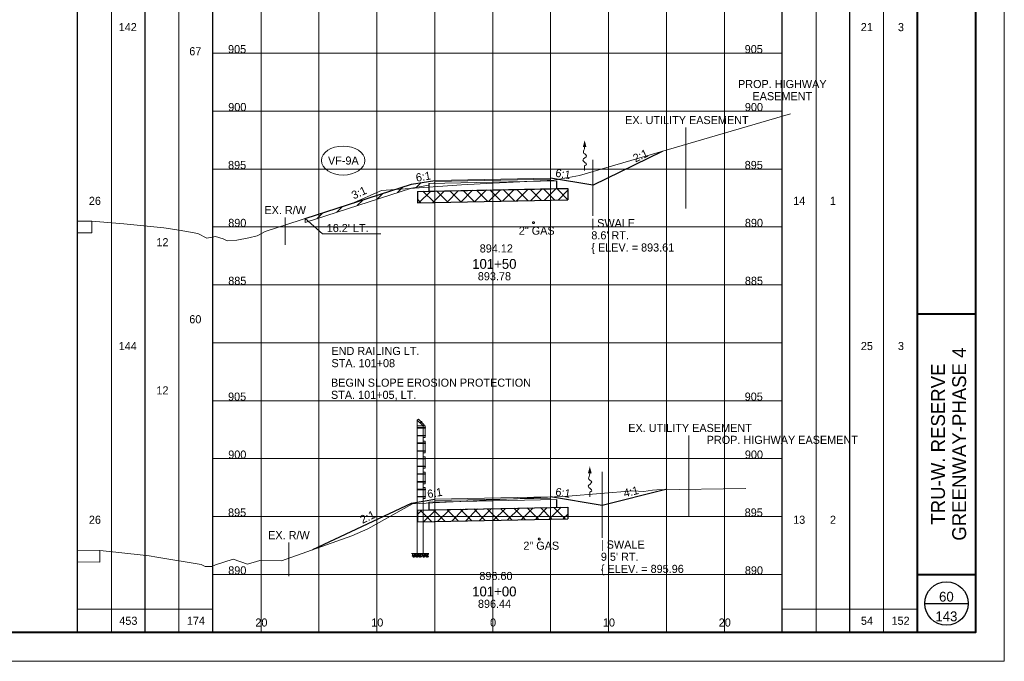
# Paper-space layout 'Layout1' of a CAD drawing. Header units: feet. Extents: x -1005 to 2379, y -670 to 6548.
# Tile 31 of 69: x 75 to 160, y 2528 to 2583. Entities that reach past the tile are written whole.
import ezdxf
from ezdxf.enums import TextEntityAlignment as Align

# ---------------------------------------------------------------- set-up
doc = ezdxf.new("R2010")
doc.units = ezdxf.units.FT
doc.header["$LTSCALE"] = 5
doc.header["$MEASUREMENT"] = 0
for name, pattern in [('cl5', [50, 1.25, -1.25, 45, -1.25, 1.25]), ('DGN Style 2', [150.837143, 90.502286, -60.334857]), ('DGN Style 3', [211.172, 150.837143, -60.334857]), ('esmtshpr', [5.35, 1, -0.175, -0.175, 4]), ('esmtuex', [4.65, 0.8, -0.275, -0.275, 0.8, -0.3, 0.8, -0.3, 0.8, -0.3]), ('fencepr', [1, 0.925, 0.075]), ('rowex', [4.85, 0.8, -0.375, -0.375, 0.8, -0.3, 0.8, -0.3, 0.8, -0.3])]:
    doc.linetypes.add(name, pattern=pattern)
for name, color, linetype, lineweight in [('DR_P_Erosion_Control', 7, 'Continuous', 13), ('DR_P_Flow_Arrow', 151, 'Continuous', 13), ('DR_P_Text', 7, 'Continuous', 13), ('GE_P_CL_5', 7, 'cl5', 13), ('PV_P_Text', 7, 'Continuous', 13), ('PV_X_EOP', 7, 'DGN Style 3', 0), ('RD_P_Cells', 7, 'Continuous', 0), ('RD_P_Fence', 230, 'fencepr', 13), ('RW_P_Esmt_SH', 193, 'esmtshpr', 40), ('RW_X_Esmt_U', 6, 'esmtuex', 30), ('RW_X_Fee_RW', 6, 'rowex', 30), ('SH_Border', 7, 'Continuous', 40), ('SH_Data', 7, 'Continuous', 0), ('SH_Major_Grid_Line', 254, 'Continuous', 13), ('SH_Text', 7, 'Continuous', 13), ('TX_P_20', 7, 'Continuous', 13), ('TX_P_5', 7, 'Continuous', 13), ('TX_X_5', 7, 'Continuous', 0), ('UT_X_Gas', 2, 'Continuous', 0), ('XS_P_Finished_Grade', 3, 'Continuous', 30), ('XS_P_Pavt_Surface', 251, 'Continuous', 13), ('XS_P_Subgrade', 4, 'Continuous', 30), ('XS_P_Undercut', 230, 'Continuous', 30), ('XS_X_Ground_Line', 3, 'DGN Style 2', 13)]:
    doc.layers.add(name, color=color, linetype=linetype, lineweight=lineweight)
doc.layers.add('SH_Cut_Line', color=7, linetype='DGN Style 3', lineweight=0, plot=False)
doc.layers.add('XS_P_Pavt_Layers', color=251, linetype='Continuous', lineweight=0, transparency=0.5)
doc.styles.add('Slanted-Normal LS 0.50', font='font31.shx', dxfattribs={"height": 0.14})
doc.styles.add('Slanted-Sub Title', font='font31.shx', dxfattribs={"height": 0.17})
doc.styles.add('Style-font30', font='font30.shx')
doc.styles.add('Style-font31', font='font31.shx')

# ---------------------------------------------------------------- blocks, each defined once
blk = doc.blocks.new('XS POINT_149')
at = {"layer": 'PV_X_EOP'}
blk.add_line((0, 0.5), (0, -0.5), dxfattribs=at)
blk = doc.blocks.new('GPKLBL_123')
at = {"layer": 'TX_P_5', "linetype": 'Continuous', "insert": (-0.511, 0.978), "char_height": 0.7, "attachment_point": 1, "rotation": 350.53768, "line_spacing_factor": 0.6, "style": 'Style-font31'}
blk.add_mtext('6:1', dxfattribs=at)
blk = doc.blocks.new('XS POINT_150')
at = {"layer": 'UT_X_Gas', "linetype": 'DGN Style 3'}
blk.add_circle((0, 0), 0.0833, dxfattribs=at)
blk = doc.blocks.new('DFL-P_8')
at = {"layer": 'DR_P_Flow_Arrow', "color": 151, "linetype": 'Continuous', "lineweight": 13}
blk.add_open_spline([(-0.08, 0), (-0.081, 0), (-0.082, 0), (-0.083, 0), (-0.094, 0), (-0.105, 0.005), (-0.116, 0.008), (-0.123, 0.01), (-0.131, 0.013), (-0.137, 0.015), (-0.152, 0.02), (-0.165, -0.02), (-0.179, -0.022), (-0.195, -0.023), (-0.212, 0.018), (-0.228, 0.02), (-0.245, 0.021), (-0.266, -0.028), (-0.284, -0.022), (-0.29, -0.02), (-0.287, 0.001), (-0.295, 0.001), (-0.313, 0), (-0.332, 0), (-0.35, 0)], degree=3, knots=[0, 0, 0, 0, 0.009646, 0.009646, 0.009646, 0.112481, 0.112481, 0.112481, 0.179673, 0.179673, 0.179673, 0.350625, 0.350625, 0.350625, 0.544565, 0.544565, 0.544565, 0.756426, 0.756426, 0.756426, 0.832712, 0.832712, 0.832712, 1, 1, 1, 1], dxfattribs=at)
at = {"layer": 'DR_P_Flow_Arrow', "color": 151, "linetype": 'Continuous', "lineweight": 0, "extrusion": (0, 0, -1)}
blk.add_solid([(0.08, 0.022), (0, 0), (0.08, -0.021)], dxfattribs=at)
blk = doc.blocks.new('XS POINT_151')
at = {"layer": 'RW_X_Esmt_U', "linetype": 'DGN Style 3', "lineweight": 0}
blk.add_line((0, 3.5), (0, -3.5), dxfattribs=at)
blk = doc.blocks.new('GPKLBL_124')
at = {"layer": 'TX_P_5', "linetype": 'Continuous', "extrusion": (0, 0, -1), "insert": (-0.462, 0.97), "char_height": 0.7, "attachment_point": 3, "text_direction": (-0.986394, 0.164399, 0), "line_spacing_factor": 0.6, "style": 'Style-font31'}
blk.add_mtext('6:1', dxfattribs=at)
blk = doc.blocks.new('GPKLBL_125')
at = {"layer": 'TX_P_5', "linetype": 'Continuous', "insert": (-1.114, 0.56), "char_height": 0.7, "attachment_point": 1, "rotation": 14.03624, "line_spacing_factor": 0.9, "style": 'Style-font31'}
blk.add_mtext('4:1', dxfattribs=at)
blk = doc.blocks.new('GPKLBL_126')
at = {"layer": 'TX_P_5', "linetype": 'Continuous', "insert": (-0.64, 0.712), "char_height": 0.7, "attachment_point": 1, "rotation": 20.57218, "line_spacing_factor": 0.9, "style": 'Style-font31'}
blk.add_mtext('2:1', dxfattribs=at)
blk = doc.blocks.new('RCP')
at = {"layer": 'RD_P_Cells'}
for points, knots in [([(0.02, 0.09), (0.03, 0.1), (0.05, 0.11), (0.07, 0.11), (0.07, 0.12), (0.08, 0.1), (0.08, 0.09), (0.08, 0.08), (0.07, 0.07), (0.06, 0.06), (0.05, 0.05), (0.02, 0.04), (0.02, 0.05), (0.01, 0.06), (0.01, 0.07), (0.01, 0.08), (0.01, 0.08), (0.01, 0.08), (0.01, 0.09), (0.02, 0.09), (0.02, 0.09), (0.02, 0.09)], [0, 0, 0, 0, 0.258176, 0.258176, 0.258176, 0.385117, 0.385117, 0.385117, 0.555016, 0.555016, 0.555016, 0.785627, 0.785627, 0.785627, 0.908123, 0.908123, 0.908123, 0.969027, 0.969027, 0.969027, 1, 1, 1, 1]), ([(0.05, 0.33), (0.06, 0.33), (0.06, 0.34), (0.07, 0.34), (0.08, 0.35), (0.09, 0.35), (0.1, 0.35), (0.11, 0.35), (0.12, 0.35), (0.12, 0.34), (0.13, 0.33), (0.13, 0.33), (0.13, 0.32), (0.12, 0.31), (0.12, 0.3), (0.11, 0.29), (0.1, 0.28), (0.09, 0.28), (0.08, 0.28), (0.07, 0.28), (0.05, 0.27), (0.04, 0.28), (0.04, 0.29), (0.03, 0.29), (0.03, 0.3), (0.03, 0.31), (0.04, 0.32), (0.04, 0.32), (0.04, 0.32), (0.04, 0.33), (0.05, 0.33)], [0, 0, 0, 0, 0.107172, 0.107172, 0.107172, 0.224609, 0.224609, 0.224609, 0.311187, 0.311187, 0.311187, 0.390245, 0.390245, 0.390245, 0.521508, 0.521508, 0.521508, 0.650159, 0.650159, 0.650159, 0.785017, 0.785017, 0.785017, 0.874079, 0.874079, 0.874079, 0.953282, 0.953282, 0.953282, 1, 1, 1, 1]), ([(0.16, 0.26), (0.17, 0.26), (0.19, 0.27), (0.2, 0.27), (0.22, 0.27), (0.22, 0.25), (0.23, 0.23), (0.23, 0.22), (0.23, 0.2), (0.22, 0.19), (0.2, 0.18), (0.19, 0.17), (0.17, 0.17), (0.16, 0.16), (0.14, 0.16), (0.13, 0.17), (0.12, 0.17), (0.11, 0.18), (0.11, 0.18), (0.1, 0.2), (0.1, 0.22), (0.11, 0.23), (0.11, 0.24), (0.12, 0.24), (0.13, 0.25), (0.13, 0.25), (0.14, 0.26), (0.15, 0.26), (0.15, 0.26), (0.15, 0.26), (0.16, 0.26)], [0, 0, 0, 0, 0.126661, 0.126661, 0.126661, 0.253188, 0.253188, 0.253188, 0.368171, 0.368171, 0.368171, 0.509113, 0.509113, 0.509113, 0.63015, 0.63015, 0.63015, 0.70369, 0.70369, 0.70369, 0.826515, 0.826515, 0.826515, 0.907901, 0.907901, 0.907901, 0.976801, 0.976801, 0.976801, 1, 1, 1, 1]), ([(0.16, 0.11), (0.17, 0.11), (0.18, 0.11), (0.19, 0.12), (0.21, 0.12), (0.23, 0.12), (0.25, 0.1), (0.26, 0.09), (0.26, 0.07), (0.26, 0.06), (0.25, 0.05), (0.24, 0.03), (0.23, 0.02), (0.21, 0), (0.18, 0), (0.16, 0.01), (0.15, 0.02), (0.13, 0.03), (0.13, 0.05), (0.12, 0.06), (0.13, 0.07), (0.14, 0.08), (0.14, 0.09), (0.14, 0.09), (0.15, 0.1), (0.15, 0.1), (0.15, 0.1), (0.16, 0.11)], [0, 0, 0, 0, 0.098896, 0.098896, 0.098896, 0.24332, 0.24332, 0.24332, 0.355319, 0.355319, 0.355319, 0.496743, 0.496743, 0.496743, 0.673566, 0.673566, 0.673566, 0.816859, 0.816859, 0.816859, 0.906168, 0.906168, 0.906168, 0.969895, 0.969895, 0.969895, 1, 1, 1, 1]), ([(0.29, 0.35), (0.3, 0.35), (0.31, 0.36), (0.32, 0.36), (0.34, 0.36), (0.34, 0.33), (0.34, 0.32), (0.33, 0.31), (0.32, 0.3), (0.31, 0.3), (0.3, 0.29), (0.28, 0.29), (0.27, 0.3), (0.27, 0.31), (0.27, 0.32), (0.27, 0.33), (0.27, 0.33), (0.28, 0.34), (0.28, 0.34), (0.28, 0.35), (0.28, 0.35), (0.29, 0.35)], [0, 0, 0, 0, 0.188286, 0.188286, 0.188286, 0.356428, 0.356428, 0.356428, 0.541746, 0.541746, 0.541746, 0.732506, 0.732506, 0.732506, 0.852511, 0.852511, 0.852511, 0.937171, 0.937171, 0.937171, 1, 1, 1, 1]), ([(0.31, 0.2), (0.32, 0.21), (0.33, 0.21), (0.34, 0.22), (0.35, 0.22), (0.36, 0.2), (0.36, 0.18), (0.37, 0.17), (0.36, 0.16), (0.35, 0.14), (0.34, 0.13), (0.33, 0.13), (0.32, 0.12), (0.31, 0.12), (0.3, 0.12), (0.29, 0.13), (0.28, 0.14), (0.27, 0.15), (0.27, 0.16), (0.28, 0.17), (0.28, 0.19), (0.29, 0.19), (0.29, 0.2), (0.3, 0.2), (0.31, 0.2)], [0, 0, 0, 0, 0.135762, 0.135762, 0.135762, 0.276579, 0.276579, 0.276579, 0.425633, 0.425633, 0.425633, 0.565886, 0.565886, 0.565886, 0.678149, 0.678149, 0.678149, 0.814077, 0.814077, 0.814077, 0.922173, 0.922173, 0.922173, 1, 1, 1, 1])]:
    blk.add_open_spline(points, degree=3, knots=knots, dxfattribs=at)
blk = doc.blocks.new('XS POINT_152')
at = {"layer": 'PV_X_EOP'}
blk.add_line((0, 0.5), (0, -0.5), dxfattribs=at)
blk = doc.blocks.new('GPKLBL_127')
at = {"layer": 'TX_P_5', "linetype": 'Continuous', "insert": (-1.423, 0.277), "char_height": 0.7, "attachment_point": 1, "rotation": 25.81079, "line_spacing_factor": 0.6, "style": 'Style-font31'}
blk.add_mtext('2:1', dxfattribs=at)
blk = doc.blocks.new('XS POINT_153')
at = {"layer": 'RW_P_Esmt_SH', "linetype": 'Continuous', "lineweight": 13}
blk.add_line((0, 3.5), (0, -3.5), dxfattribs=at)
blk = doc.blocks.new('GPKLBL_128')
at = {"layer": 'TX_P_5', "linetype": 'Continuous', "insert": (-0.511, 0.978), "char_height": 0.7, "attachment_point": 1, "rotation": 350.53768, "line_spacing_factor": 0.6, "style": 'Style-font31'}
blk.add_mtext('6:1', dxfattribs=at)
blk = doc.blocks.new('DFL-P_9')
at = {"layer": 'DR_P_Flow_Arrow', "color": 151, "linetype": 'Continuous', "lineweight": 13}
blk.add_open_spline([(-0.08, 0), (-0.081, 0), (-0.082, 0), (-0.083, 0), (-0.094, 0), (-0.105, 0.005), (-0.116, 0.008), (-0.123, 0.01), (-0.131, 0.013), (-0.137, 0.015), (-0.152, 0.02), (-0.165, -0.02), (-0.179, -0.022), (-0.195, -0.023), (-0.212, 0.018), (-0.228, 0.02), (-0.245, 0.021), (-0.266, -0.028), (-0.284, -0.022), (-0.29, -0.02), (-0.287, 0.001), (-0.295, 0.001), (-0.313, 0), (-0.332, 0), (-0.35, 0)], degree=3, knots=[0, 0, 0, 0, 0.009646, 0.009646, 0.009646, 0.112481, 0.112481, 0.112481, 0.179673, 0.179673, 0.179673, 0.350625, 0.350625, 0.350625, 0.544565, 0.544565, 0.544565, 0.756426, 0.756426, 0.756426, 0.832712, 0.832712, 0.832712, 1, 1, 1, 1], dxfattribs=at)
at = {"layer": 'DR_P_Flow_Arrow', "color": 151, "linetype": 'Continuous', "lineweight": 0, "extrusion": (0, 0, -1)}
blk.add_solid([(0.08, 0.021), (0, 0), (0.08, -0.021)], dxfattribs=at)
blk = doc.blocks.new('XS POINT_154')
at = {"layer": 'RW_X_Esmt_U', "linetype": 'DGN Style 3', "lineweight": 0}
blk.add_line((0, 3.5), (0, -3.5), dxfattribs=at)
blk = doc.blocks.new('XS POINT_155')
at = {"layer": 'UT_X_Gas', "linetype": 'DGN Style 3'}
blk.add_circle((0, 0), 0.0833, dxfattribs=at)
blk = doc.blocks.new('GPKLBL_129')
at = {"layer": 'TX_P_5', "linetype": 'Continuous', "extrusion": (0, 0, -1), "insert": (-0.462, 0.97), "char_height": 0.7, "attachment_point": 3, "text_direction": (-0.986394, 0.164399, 0), "line_spacing_factor": 0.6, "style": 'Style-font31'}
blk.add_mtext('6:1', dxfattribs=at)
blk = doc.blocks.new('GPKLBL_130')
at = {"layer": 'TX_P_5', "linetype": 'Continuous', "insert": (-0.64, 0.712), "char_height": 0.7, "attachment_point": 1, "rotation": 20.57218, "line_spacing_factor": 0.9, "style": 'Style-font31'}
blk.add_mtext('3:1', dxfattribs=at)

psp = doc.layouts.get("Layout1")

# ---------------------------------------------------------------- hatches: boundary and pattern name
at = {"layer": 'DR_P_Erosion_Control'}
h = psp.add_hatch(dxfattribs=at)
h.set_pattern_fill('HATCH', color=256, style=0, pattern_type=2)
h.set_pattern_definition([(45, (105.8957, 2569.78375), (-0.589255, 0.589255), [])])
h.paths.add_polyline_path([(110.333, 2568.76), (110.832, 2568.77), (110.832, 2568.916), (110.832, 2569.02), (108.822, 2568.685), (99.654, 2565.721), (99.654, 2565.391), (108.822, 2568.355), (110.333, 2568.607)])
at = {"layer": 'XS_P_Undercut', "lineweight": 0}
h = psp.add_hatch(dxfattribs=at)
h.set_pattern_fill('CROSSHATCH', color=256, style=0, pattern_type=2)
h.set_pattern_definition([(45, (112.4988, 2567.7549), (-0.589255, 0.589255), []), (315, (112.4988, 2567.7549), (0.589255, 0.589255), [])])
h.paths.add_polyline_path([(110.333, 2568.093), (109.333, 2568.073), (109.333, 2567.073), (122.333, 2567.333), (122.333, 2568.333), (121.333, 2568.313)])
h = psp.add_hatch(dxfattribs=at)
h.set_pattern_fill('CROSSHATCH', color=256, style=0, pattern_type=2)
h.set_pattern_definition([(45, (114.3549, 2540.4854), (-0.589255, 0.589255), []), (315, (114.3549, 2540.4854), (0.589255, 0.589255), [])])
h.paths.add_polyline_path([(110.333, 2540.573), (109.333, 2540.553), (109.333, 2539.553), (122.333, 2539.813), (122.333, 2540.813), (121.333, 2540.793)])

# ---------------------------------------------------------------- linework, layer by layer
at = {"layer": 'DR_P_Erosion_Control', "flags": 128}
psp.add_lwpolyline([(110.333, 2568.76), (110.832, 2568.77), (110.832, 2568.916), (110.832, 2569.02), (108.822, 2568.685), (99.654, 2565.721), (99.654, 2565.391), (108.822, 2568.355), (110.333, 2568.607), (110.333, 2568.76)], close=True, dxfattribs=at)
at = {"layer": 'DR_P_Text'}
for p, q in [((99.654, 2565.721), (101.133, 2564.401)), ((101.133, 2564.401), (106.181, 2564.401))]:
    psp.add_line(p, q, dxfattribs=at)
at = {"layer": 'DR_P_Text', "color": 7, "linetype": 'Continuous', "lineweight": 13}
psp.add_ellipse((102.92, 2570.731), major_axis=(1.875, 0), ratio=0.666667, dxfattribs=at)
at = {"layer": 'GE_P_CL_5'}
for p, q in [((124.464, 2570.802), (124.464, 2565.965)), ((125.289, 2543.865), (125.289, 2538.146))]:
    psp.add_line(p, q, dxfattribs=at)
at = {"layer": 'PV_X_EOP'}
for p, q in [((81.216, 2565.486), (81.216, 2564.486)), ((81.929, 2537.059), (81.929, 2536.059))]:
    psp.add_line(p, q, dxfattribs=at)
at = {"layer": 'RD_P_Fence'}
for p, q in [((109.325, 2548.322), (109.418, 2548.415)), ((109.711, 2548.179), (109.682, 2548.209)), ((109.825, 2547.822), (109.918, 2547.915)), ((110.032, 2547.637), (110.032, 2547.678)), ((110.032, 2546.967), (110.032, 2547.008)), ((110.032, 2546.307), (110.032, 2546.348)), ((110.032, 2545.637), (110.032, 2545.678)), ((110.032, 2544.977), (110.032, 2545.018)), ((110.032, 2544.307), (110.032, 2544.348)), ((110.032, 2543.647), (110.032, 2543.688)), ((110.032, 2542.977), (110.032, 2543.018)), ((110.032, 2542.317), (110.032, 2542.358)), ((110.032, 2541.689), (110.032, 2541.73))]:
    psp.add_line(p, q, dxfattribs=at)
at = {"layer": 'RD_P_Fence', "linetype": 'Continuous'}
for p, q in [((109.325, 2548.322), (109.325, 2536.793)), ((109.325, 2548.322), (109.825, 2547.822)), ((109.418, 2548.415), (109.918, 2547.915)), ((109.325, 2547.822), (109.825, 2547.822)), ((109.325, 2547.678), (110.032, 2547.678)), ((109.325, 2547.637), (110.032, 2547.637)), ((109.54, 2548.066), (109.682, 2548.209)), ((109.569, 2548.037), (109.711, 2548.179)), ((109.639, 2548.195), (109.653, 2548.209)), ((109.712, 2548.151), (109.653, 2548.209)), ((109.697, 2548.136), (109.712, 2548.151)), ((109.825, 2547.822), (109.825, 2536.793)), ((109.825, 2547.822), (109.992, 2547.822)), ((109.992, 2546.822), (109.992, 2547.822)), ((109.992, 2547.699), (110.013, 2547.699)), ((109.992, 2547.616), (110.013, 2547.616)), ((110.013, 2547.616), (110.013, 2547.699)), ((109.325, 2547.008), (110.032, 2547.008)), ((109.325, 2546.967), (110.032, 2546.967)), ((109.825, 2546.822), (109.992, 2546.822)), ((109.992, 2547.029), (110.013, 2547.029)), ((109.992, 2546.946), (110.013, 2546.946)), ((110.013, 2546.946), (110.013, 2547.029)), ((109.325, 2546.348), (110.032, 2546.348)), ((109.325, 2546.307), (110.032, 2546.307)), ((109.825, 2546.492), (109.992, 2546.492)), ((109.992, 2545.492), (109.992, 2546.492)), ((109.992, 2546.369), (110.013, 2546.369)), ((109.992, 2546.286), (110.013, 2546.286)), ((110.013, 2546.286), (110.013, 2546.369)), ((109.325, 2545.678), (110.032, 2545.678)), ((109.325, 2545.637), (110.032, 2545.637)), ((109.325, 2545.018), (110.032, 2545.018)), ((109.325, 2544.977), (110.032, 2544.977)), ((109.825, 2545.492), (109.992, 2545.492)), ((109.825, 2545.162), (109.992, 2545.162)), ((109.992, 2545.699), (110.013, 2545.699)), ((109.992, 2545.616), (110.013, 2545.616)), ((109.992, 2544.162), (109.992, 2545.162)), ((109.992, 2545.039), (110.013, 2545.039)), ((109.992, 2544.956), (110.013, 2544.956)), ((110.013, 2545.616), (110.013, 2545.699)), ((110.013, 2544.956), (110.013, 2545.039)), ((109.325, 2544.348), (110.032, 2544.348)), ((109.325, 2544.307), (110.032, 2544.307)), ((109.825, 2544.162), (109.992, 2544.162)), ((109.992, 2544.369), (110.013, 2544.369)), ((109.992, 2544.286), (110.013, 2544.286)), ((110.013, 2544.286), (110.013, 2544.369)), ((109.325, 2543.688), (110.032, 2543.688)), ((109.325, 2543.647), (110.032, 2543.647)), ((109.825, 2543.832), (109.992, 2543.832)), ((109.992, 2542.832), (109.992, 2543.832)), ((109.992, 2543.709), (110.013, 2543.709)), ((109.992, 2543.626), (110.013, 2543.626)), ((110.013, 2543.626), (110.013, 2543.709)), ((109.325, 2543.018), (110.032, 2543.018)), ((109.325, 2542.977), (110.032, 2542.977)), ((109.325, 2542.358), (110.032, 2542.358)), ((109.825, 2542.832), (109.992, 2542.832)), ((109.825, 2542.502), (109.992, 2542.502)), ((109.992, 2543.039), (110.013, 2543.039)), ((109.992, 2542.956), (110.013, 2542.956)), ((109.992, 2541.544), (109.992, 2542.502)), ((109.992, 2542.379), (110.013, 2542.379)), ((110.013, 2542.956), (110.013, 2543.039)), ((110.013, 2542.296), (110.013, 2542.379)), ((109.325, 2542.317), (110.032, 2542.317)), ((109.325, 2541.73), (110.032, 2541.73)), ((109.325, 2541.689), (110.032, 2541.689)), ((109.825, 2541.544), (109.992, 2541.544)), ((109.992, 2542.296), (110.013, 2542.296)), ((109.992, 2541.751), (110.013, 2541.751)), ((109.992, 2541.668), (110.013, 2541.668)), ((110.013, 2541.668), (110.013, 2541.751)), ((109.325, 2536.793), (109.825, 2536.793))]:
    psp.add_line(p, q, dxfattribs=at)
at = {"layer": 'RD_P_Fence', "ltscale": 1.166667}
for centre in [(109.34, 2547.658), (109.34, 2546.988), (109.34, 2546.328), (109.34, 2545.658), (109.34, 2544.998), (109.34, 2544.328), (109.34, 2543.668), (109.34, 2542.998), (109.34, 2542.338), (109.34, 2541.71)]:
    psp.add_arc(centre, 0.03, 119.86589, 240.13411, dxfattribs=at)
at = {"layer": 'RW_P_Esmt_SH', "linetype": 'Continuous', "lineweight": 13}
psp.add_line((140.833, 2546.082), (140.833, 2537.969), dxfattribs=at)
at = {"layer": 'RW_X_Fee_RW', "linetype": 'DGN Style 3', "lineweight": 0}
for p, q in [((97.92, 2565.808), (97.92, 2563.456)), ((98.242, 2537.744), (98.242, 2534.856))]:
    psp.add_line(p, q, dxfattribs=at)
at = {"layer": 'SH_Border', "color": 7, "linetype": 'Continuous', "lineweight": 40}
for p, q in [((152.5, 2530), (152.5, 2635)), ((152.5, 2557.5), (157.5, 2557.5)), ((152.5, 2535), (157.5, 2535))]:
    psp.add_line(p, q, dxfattribs=at)
at = {"layer": 'SH_Border', "color": 7, "linetype": 'Continuous', "lineweight": 40, "flags": 128}
psp.add_lwpolyline([(0, 2635), (157.5, 2635), (157.5, 2530), (0, 2530), (0, 2635)], close=True, dxfattribs=at)
at = {"layer": 'SH_Cut_Line', "color": 7, "linetype": 'DGN Style 3', "lineweight": 0, "flags": 128}
psp.add_lwpolyline([(-10, 2527.5), (160, 2527.5), (160, 2637.5), (-10, 2637.5), (-10, 2527.5)], close=True, dxfattribs=at)
at = {"layer": 'SH_Data', "color": 7, "linetype": 'Continuous', "lineweight": 30}
for p, q in [((80, 2530), (80, 2635)), ((85.832, 2530), (85.832, 2635)), ((91.665, 2530), (91.665, 2635)), ((140.833, 2530), (140.833, 2635)), ((146.667, 2530), (146.667, 2635)), ((153.125, 2532.5), (156.875, 2532.5))]:
    psp.add_line(p, q, dxfattribs=at)
at = {"layer": 'SH_Data', "color": 7, "linetype": 'Continuous', "lineweight": 13}
for p, q in [((82.916, 2530), (82.916, 2633.75)), ((143.75, 2530), (143.75, 2633.75)), ((149.583, 2530), (149.583, 2633.75)), ((88.749, 2530), (88.749, 2631.667)), ((80, 2532), (91.665, 2532)), ((140.833, 2532), (152.5, 2532))]:
    psp.add_line(p, q, dxfattribs=at)
at = {"layer": 'SH_Data', "color": 7, "linetype": 'Continuous', "lineweight": 30}
psp.add_circle((155, 2532.5), 1.875, dxfattribs=at)
at = {"layer": 'SH_Major_Grid_Line', "color": 254, "linetype": 'Continuous', "lineweight": 13}
for p, q in [((95.832, 2530), (95.832, 2635)), ((100.832, 2530), (100.832, 2635)), ((105.832, 2530), (105.832, 2635)), ((110.832, 2530), (110.832, 2635)), ((115.832, 2530), (115.832, 2635)), ((120.832, 2530), (120.832, 2635)), ((125.832, 2530), (125.832, 2635)), ((130.833, 2530), (130.833, 2635)), ((135.833, 2530), (135.833, 2635)), ((91.665, 2580), (140.833, 2580)), ((91.665, 2575), (140.833, 2575)), ((91.665, 2570), (140.833, 2570)), ((91.665, 2565), (140.833, 2565)), ((91.665, 2560), (140.833, 2560)), ((91.665, 2555), (140.833, 2555)), ((91.665, 2550), (140.833, 2550)), ((91.665, 2545), (140.833, 2545)), ((91.665, 2540), (140.833, 2540)), ((91.665, 2535), (140.833, 2535))]:
    psp.add_line(p, q, dxfattribs=at)
at = {"layer": 'XS_P_Finished_Grade'}
for p, q in [((124.464, 2568.615), (130.504, 2571.536)), ((108.822, 2568.685), (110.832, 2569.02)), ((124.464, 2568.615), (120.832, 2569.22)), ((99.654, 2565.721), (108.822, 2568.685)), ((125.289, 2540.957), (120.832, 2541.7)), ((130.776, 2542.329), (125.289, 2540.957)), ((100.302, 2537.14), (108.822, 2541.165)), ((108.822, 2541.165), (110.832, 2541.5))]:
    psp.add_line(p, q, dxfattribs=at)
at = {"layer": 'XS_P_Pavt_Layers', "color": 2, "lineweight": 13}
for p, q in [((110.333, 2568.76), (121.333, 2568.98)), ((110.832, 2568.916), (120.832, 2569.116)), ((110.832, 2541.396), (120.832, 2541.596)), ((110.333, 2541.24), (121.333, 2541.46))]:
    psp.add_line(p, q, dxfattribs=at)
at = {"layer": 'XS_P_Pavt_Surface', "color": 193}
for p, q in [((110.832, 2569.02), (120.832, 2569.22)), ((110.832, 2569.02), (110.832, 2568.77)), ((120.832, 2569.22), (120.832, 2568.97)), ((110.832, 2541.5), (120.832, 2541.7)), ((120.832, 2541.7), (120.832, 2541.45)), ((110.832, 2541.5), (110.832, 2541.25))]:
    psp.add_line(p, q, dxfattribs=at)
at = {"layer": 'XS_P_Subgrade'}
for p, q in [((110.333, 2568.76), (110.333, 2568.093)), ((121.333, 2568.98), (121.333, 2568.313)), ((109.333, 2568.073), (122.333, 2568.333)), ((109.333, 2540.553), (122.333, 2540.813)), ((110.333, 2541.24), (110.333, 2540.573)), ((110.333, 2541.24), (110.333, 2540.573)), ((110.333, 2541.24), (110.333, 2540.573)), ((110.333, 2541.24), (110.333, 2540.573)), ((110.333, 2541.24), (110.333, 2540.573)), ((121.333, 2541.46), (121.333, 2540.793))]:
    psp.add_line(p, q, dxfattribs=at)
at = {"layer": 'XS_P_Subgrade', "lineweight": 13}
for p, q in [((109.325, 2536.793), (108.833, 2536.793)), ((109.825, 2536.793), (110.333, 2536.793))]:
    psp.add_line(p, q, dxfattribs=at)
at = {"layer": 'XS_P_Undercut'}
for p, q in [((109.333, 2568.073), (109.333, 2567.073)), ((122.333, 2568.333), (122.333, 2567.333)), ((109.333, 2567.073), (122.333, 2567.333)), ((122.333, 2540.813), (122.333, 2539.813)), ((109.333, 2540.553), (109.333, 2539.553)), ((109.333, 2540.553), (109.333, 2539.553)), ((109.333, 2539.553), (122.333, 2539.813))]:
    psp.add_line(p, q, dxfattribs=at)
at = {"layer": 'XS_P_Undercut', "lineweight": 0, "flags": 128}
for points in [[(110.333, 2568.093), (109.333, 2568.073), (109.333, 2567.073), (122.333, 2567.333), (122.333, 2568.333), (121.333, 2568.313), (110.333, 2568.093)], [(110.333, 2540.573), (109.333, 2540.553), (109.333, 2539.553), (122.333, 2539.813), (122.333, 2540.813), (121.333, 2540.793), (110.333, 2540.573)]]:
    psp.add_lwpolyline(points, close=True, dxfattribs=at)
at = {"layer": 'XS_X_Ground_Line', "flags": 128}
for points in [[(80, 2565.505), (81.216, 2565.486), (83.983, 2565.258), (87.448, 2564.931), (88.775, 2564.715), (90.381, 2564.448), (91.161, 2564.035), (91.903, 2564.162), (92.564, 2563.975), (92.913, 2563.791), (93.736, 2563.854), (94.779, 2564.071), (95.505, 2564.218), (96.192, 2564.616), (100.205, 2565.897), (103.626, 2566.999), (106.236, 2568.153), (113.138, 2568.649), (115.832, 2568.78), (121.103, 2569.035), (123.337, 2569.442), (141.541, 2574.76)], [(80, 2564.505), (81.216, 2564.486), (81.216, 2564.486)], [(80, 2537.098), (81.929, 2537.059), (83.295, 2536.93), (86.167, 2536.598), (86.826, 2536.489), (90.678, 2535.872), (91.011, 2535.695), (91.599, 2535.673), (91.906, 2535.835), (93.441, 2536.329), (94.669, 2535.894), (95.73, 2536.196), (97.605, 2536.169), (103.684, 2538.343), (105.059, 2538.951), (108.908, 2541.102), (113.007, 2541.305), (115.832, 2541.443), (122.336, 2541.761), (127.935, 2542.219), (128.881, 2542.146), (129.619, 2542.289), (129.996, 2542.318), (137.679, 2542.428)], [(80, 2536.098), (81.929, 2536.059), (81.929, 2536.059)]]:
    psp.add_lwpolyline(points, dxfattribs=at)

# ---------------------------------------------------------------- block references
at = {"layer": 'DR_P_Flow_Arrow', "color": 151, "linetype": 'Continuous', "lineweight": 0, "xscale": 7.5, "yscale": 7.5, "zscale": 7.5, "rotation": 89.99999999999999}
for name, p in [('DFL-P_9', (123.771, 2572.488)), ('DFL-P_8', (124.219, 2544.329))]:
    psp.add_blockref(name, p, dxfattribs=at)
at = {"layer": 'PV_X_EOP'}
for name, p in [('XS POINT_152', (81.216, 2564.986)), ('XS POINT_149', (81.929, 2536.559))]:
    psp.add_blockref(name, p, dxfattribs=at)
at = {"layer": 'RD_P_Cells', "extrusion": (0, 0, -1), "xscale": 0.75, "yscale": 0.75, "zscale": 0.75}
for p in [(-109.163, 2536.48), (-109.437, 2536.48), (-109.704, 2536.48), (-110.022, 2536.48), (-110.303, 2536.48)]:
    psp.add_blockref('RCP', p, dxfattribs=at)
at = {"layer": 'RW_P_Esmt_SH', "linetype": 'Continuous', "lineweight": 13}
psp.add_blockref('XS POINT_153', (140.833, 2572.189), dxfattribs=at)
at = {"layer": 'RW_X_Esmt_U', "linetype": 'DGN Style 3', "lineweight": 0}
for name, p in [('XS POINT_154', (132.504, 2570.08)), ('XS POINT_151', (132.776, 2543.496))]:
    psp.add_blockref(name, p, dxfattribs=at)
at = {"layer": 'TX_P_5', "linetype": 'Continuous'}
for name, p in [('GPKLBL_127', (129.273, 2570.911)), ('GPKLBL_128', (121.833, 2569.053)), ('GPKLBL_123', (121.833, 2541.533)), ('GPKLBL_125', (128.166, 2541.765))]:
    psp.add_blockref(name, p, dxfattribs=at)
at = {"layer": 'TX_P_5', "linetype": 'Continuous', "extrusion": (0, 0, -1)}
for name, p in [('GPKLBL_129', (-109.963, 2568.83)), ('GPKLBL_124', (-110.955, 2541.521))]:
    psp.add_blockref(name, p, dxfattribs=at)
at = {"layer": 'TX_P_5', "linetype": 'Continuous'}
for name, p, rotation in [('GPKLBL_130', (104.241, 2567.339), 3.851702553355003), ('GPKLBL_126', (104.992, 2539.344), 4.712891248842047)]:
    psp.add_blockref(name, p, dxfattribs=dict(at, rotation=rotation))
at = {"layer": 'UT_X_Gas', "linetype": 'DGN Style 3'}
for name, p in [('XS POINT_155', (119.362, 2565.368)), ('XS POINT_150', (119.853, 2538.056))]:
    psp.add_blockref(name, p, dxfattribs=at)

# ---------------------------------------------------------------- texts
at = {"layer": 'DR_P_Text', "color": 7, "lineweight": 13, "style": 'Style-font31'}
psp.add_text('VF-9A', height=0.7, dxfattribs=at).set_placement((102.94, 2570.731), align=Align.MIDDLE_CENTER)
at = {"layer": 'DR_P_Text', "insert": (101.505, 2565.256), "char_height": 0.7, "attachment_point": 1, "line_spacing_factor": 0.9, "style": 'Slanted-Normal LS 0.50'}
psp.add_mtext("16.2' LT.", dxfattribs=at)
at = {"layer": 'PV_P_Text', "style": 'Slanted-Normal LS 0.50'}
for s, p in [(' 894.12', (116.014, 2562.794)), (' 896.60', (115.982, 2534.515))]:
    psp.add_text(s, height=0.7, dxfattribs=at).set_placement(p, align=Align.CENTER)
at = {"layer": 'RW_P_Esmt_SH', "linetype": 'Continuous', "lineweight": 13, "char_height": 0.7, "attachment_point": 2, "line_spacing_factor": 0.9, "style": 'Style-font31'}
for s, insert in [('PROP. HIGHWAY\\PEASEMENT', (140.833, 2577.689)), ('PROP. HIGHWAY EASEMENT', (140.833, 2546.969))]:
    psp.add_mtext(s, dxfattribs=dict(at, insert=insert))
at = {"layer": 'RW_X_Esmt_U', "linetype": 'Continuous', "lineweight": 0, "style": 'Style-font31'}
for p in [(132.598, 2574.58), (132.869, 2547.996)]:
    psp.add_text('EX. UTILITY EASEMENT', height=0.7, dxfattribs=at).set_placement(p, align=Align.TOP_CENTER)
at = {"layer": 'RW_X_Fee_RW', "linetype": 'Continuous', "lineweight": 0, "char_height": 0.7, "attachment_point": 2, "line_spacing_factor": 0.66, "style": 'Style-font31'}
for insert in [(97.92, 2566.808), (98.242, 2538.744)]:
    psp.add_mtext('EX. R/W\\P', dxfattribs=dict(at, insert=insert))
at = {"layer": 'SH_Data', "lineweight": 13, "char_height": 0.85, "attachment_point": 8, "style": 'Style-font30'}
for s, insert, line_spacing_factor in [('60\\P', (155, 2532.642), 1.08), ('143\\P', (155, 2530.942), 0.6)]:
    psp.add_mtext(s, dxfattribs=dict(at, insert=insert, line_spacing_factor=line_spacing_factor))
at = {"layer": 'SH_Text', "style": 'Style-font31'}
for s, p in [('905', (93.768, 2580)), ('905', (138.369, 2580)), ('900', (93.785, 2575)), ('900', (138.386, 2575)), ('895', (93.768, 2570)), ('895', (138.369, 2570)), ('890', (93.785, 2565)), ('890', (138.386, 2565)), ('885', (93.785, 2560)), ('885', (138.386, 2560)), ('905', (93.768, 2550)), ('905', (138.369, 2550)), ('900', (93.785, 2545)), ('900', (138.386, 2545)), ('895', (93.768, 2540)), ('895', (138.369, 2540)), ('890', (93.785, 2535)), ('890', (138.386, 2535)), ('20', (95.868, 2530.5)), ('10', (105.868, 2530.5)), ('0', (115.868, 2530.5)), ('0', (115.868, 2530.5)), ('10', (125.868, 2530.5)), ('20', (135.868, 2530.5))]:
    psp.add_text(s, height=0.7, dxfattribs=at).set_placement(p, align=Align.CENTER)
at = {"layer": 'SH_Text', "char_height": 0.7, "attachment_point": 1, "line_spacing_factor": 0.9, "style": 'Slanted-Sub Title'}
for s, insert in [('END RAILING LT.\\PSTA. 101+08', (101.915, 2554.641)), ('BEGIN SLOPE EROSION PROTECTION\\PSTA. 101+05, LT.', (101.873, 2551.906))]:
    psp.add_mtext(s, dxfattribs=dict(at, insert=insert))
at = {"layer": 'SH_Text', "insert": (155.2, 2546.25), "char_height": 1.2, "attachment_point": 5, "rotation": 90, "line_spacing_factor": 0.9125, "style": 'Slanted-Normal LS 0.50'}
psp.add_mtext('\\Ffont70;TRU-W. RESERVE\\PGREENWAY-PHASE 4', dxfattribs=at)
at = {"layer": 'TX_P_20', "style": 'Slanted-Normal LS 0.50'}
for s, p in [('142', (84.33, 2582.252)), ('21', (148.131, 2582.252)), ('3', (151.078, 2582.252)), ('67', (90.162, 2580.169)), ('26', (81.494, 2567.252)), ('14', (142.293, 2567.252)), ('1', (145.209, 2567.252)), ('12', (87.326, 2563.681)), ('60', (90.162, 2557.033)), ('144', (84.329, 2554.72)), ('25', (148.137, 2554.72)), ('3', (151.078, 2554.72)), ('12', (87.326, 2550.892)), ('26', (81.494, 2539.72)), ('13', (142.293, 2539.72)), ('2', (145.209, 2539.72)), ('453', (84.382, 2531)), ('174', (90.214, 2531)), ('54', (148.144, 2531)), ('152', (151.042, 2531))]:
    psp.add_text(s, height=0.7, dxfattribs=at).set_placement(p, align=Align.MIDDLE_CENTER)
at = {"layer": 'TX_P_5'}
for s, insert, char_height, attachment_point, line_spacing_factor, style in [("| SWALE\\P8.6' RT.\\P\\{ ELEV. = 893.61", (124.348, 2565.677), 0.7, 1, 0.9, 'Slanted-Normal LS 0.50'), ('101+50 ', (115.974, 2561.802), 0.85, 5, 0.6, 'Slanted-Sub Title'), ("| SWALE\\P9.5' RT.\\P\\{ ELEV. = 895.96", (125.173, 2537.929), 0.7, 1, 0.9, 'Slanted-Normal LS 0.50'), ('101+00 ', (115.974, 2533.523), 0.85, 5, 0.6, 'Slanted-Sub Title')]:
    psp.add_mtext(s, dxfattribs=dict(at, insert=insert, char_height=char_height, attachment_point=attachment_point, line_spacing_factor=line_spacing_factor, style=style))
at = {"layer": 'TX_X_5', "char_height": 0.7, "attachment_point": 2, "line_spacing_factor": 0.6, "style": 'Slanted-Normal LS 0.50'}
for s, insert in [('893.78', (115.982, 2561.094)), ('896.44', (115.993, 2532.815))]:
    psp.add_mtext(s, dxfattribs=dict(at, insert=insert))
at = {"layer": 'UT_X_Gas', "linetype": 'Continuous', "style": 'Style-font31'}
for p in [(119.635, 2565.028), (120.025, 2537.83)]:
    psp.add_text('2" GAS', height=0.7, dxfattribs=at).set_placement(p, align=Align.TOP_CENTER)

doc.saveas('drawing.dxf')
